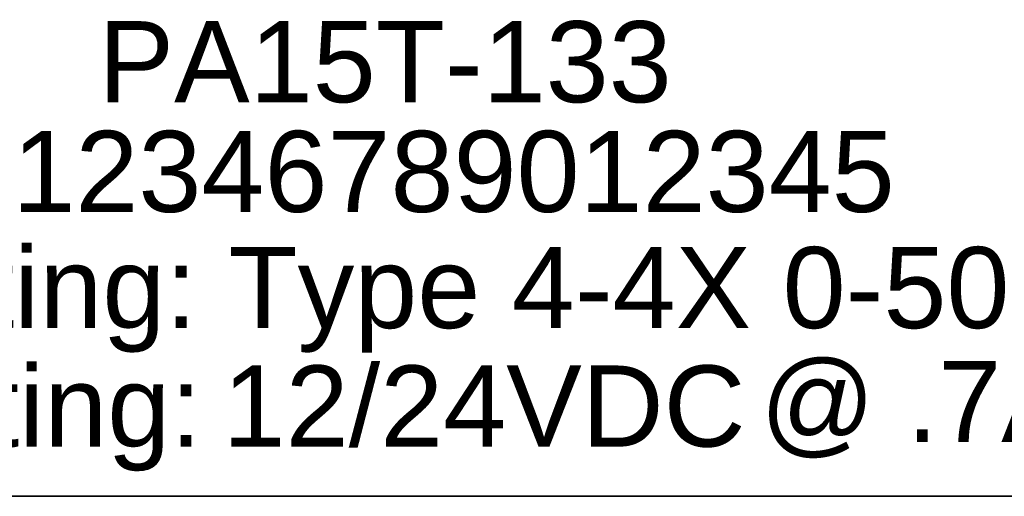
# Model space of a CAD drawing. Extents: x -71 to 52, y -13 to 68.
# Tile 57 of 81: x 32.587 to 33.227, y 49.711 to 50.021. Entities that reach past the tile are written whole.
import ezdxf

# ---------------------------------------------------------------- set-up
doc = ezdxf.new("R2010")
doc.units = 0
doc.header["$LTSCALE"] = 1.21
doc.header["$MEASUREMENT"] = 0
doc.layers.add('DIECUT', color=161, linetype='CONTINUOUS')
doc.layers.add('WHITE', color=7, linetype='CONTINUOUS')
doc.styles.add('arial', font='ARIAL.TTF')

msp = doc.modelspace()

# ---------------------------------------------------------------- linework, layer by layer
at = {"layer": 'DIECUT'}
for p, q in [((32.29492, 49.71069), (33.94611, 49.71069)), ((34.17492, 49.71069), (32.29492, 49.71069)), ((32.29492, 49.71069), (34.17492, 49.71069))]:
    msp.add_line(p, q, dxfattribs=at)

# ---------------------------------------------------------------- texts
at = {"layer": 'WHITE', "style": 'arial'}
for s, p in [('PA15T-133', (32.63797, 49.96706)), ('012346789012345', (32.54089, 49.89568)), ('Env. Rating: Type 4-4X 0-50C Indoor', (32.30024, 49.82011)), ('Volt. Rating:', (32.30345, 49.74289)), ('         12/24VDC', (32.53432, 49.74303)), ('         @ .7A 8.4W MAX', (32.88417, 49.74603))]:
    msp.add_text(s, height=0.0528, dxfattribs=at).set_placement(p)

doc.saveas('drawing.dxf')
